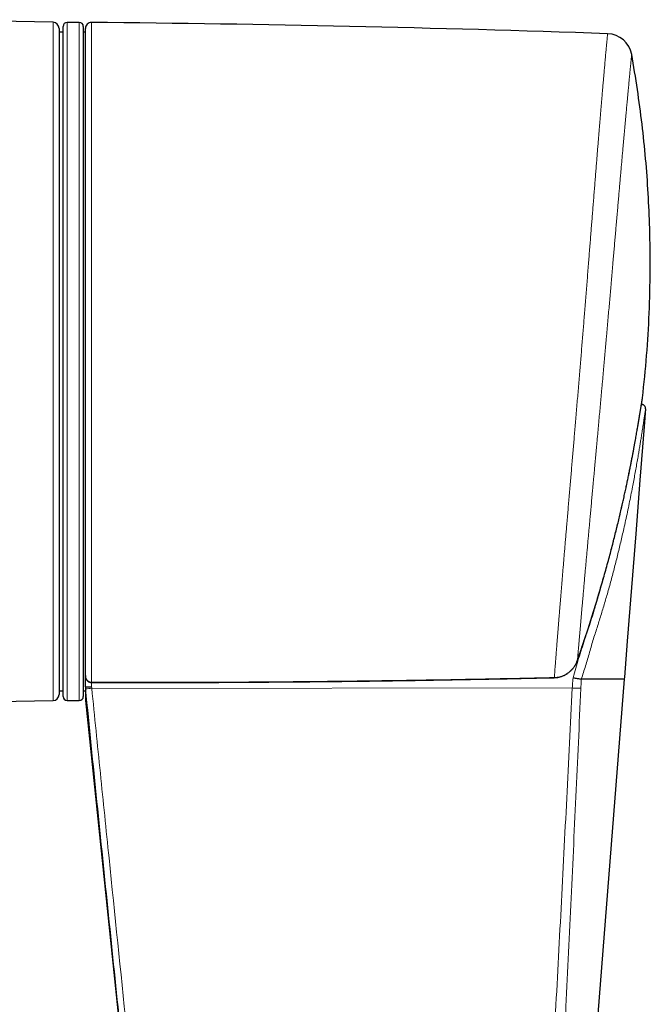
# Model space of a CAD drawing. Header units: millimetres. Extents: x 8 to 882, y 12 to 770.
# Tile 16 of 61: x 487 to 518, y 335 to 384. Entities that reach past the tile are written whole.
import ezdxf

# ---------------------------------------------------------------- set-up
doc = ezdxf.new("R2010")
doc.units = ezdxf.units.MM

msp = doc.modelspace()

# ---------------------------------------------------------------- linework, layer by layer
at = {"color": 7, "linetype": 'Continuous', "lineweight": 30}
for p, q in [((488.505, 383.871), (481.142, 384)), ((489.8, 383.866), (489.2, 383.866)), ((488.8, 383.571), (488.8, 350.661)), ((489, 383.384), (488.8, 383.384)), ((489, 367.116), (489, 383.666)), ((490, 383.666), (490, 350.566)), ((490.1, 383.384), (490, 383.384)), ((490.1, 351.596), (490.1, 383.564)), ((489, 350.566), (489, 367.116)), ((517.563, 364.99), (517.575, 364.989)), ((490.1, 351.034), (490.1, 351.591)), ((490.1, 351.034), (490.1, 351.541)), ((516.715, 351.423), (512.839, 302.258)), ((516.723, 351.524), (516.715, 351.423)), ((488.8, 350.849), (489, 350.849)), ((490, 350.849), (490.1, 350.849)), ((490.1, 351.034), (490.1, 350.366)), ((481.478, 350.239), (488.505, 350.361)), ((489.2, 350.366), (489.8, 350.366)), ((490.1, 350.366), (495.445, 299.3))]:
    msp.add_line(p, q, dxfattribs=at)
at = {"color": 252, "linetype": 'Continuous', "lineweight": 0}
for p, q in [((488.505, 367.116), (488.505, 383.871)), ((489.2, 383.866), (489.2, 367.116)), ((489.8, 350.366), (489.8, 383.866)), ((490.403, 383.864), (490.403, 351.266)), ((488.505, 350.361), (488.505, 367.116)), ((489.2, 367.116), (489.2, 350.366)), ((514.403, 352.35), (514.404, 352.35)), ((490.39, 351.266), (490.403, 351.266)), ((490.41, 351.255), (490.41, 351.044)), ((490.109, 350.943), (490.1, 351.036)), ((514.148, 350.984), (490.418, 350.966))]:
    msp.add_line(p, q, dxfattribs=at)
at = {"color": 7, "linetype": 'Continuous', "lineweight": 30, "flags": 128}
msp.add_lwpolyline([(517.767, 364.774), (517.698, 363.896), (517.489, 361.245), (517.28, 358.595), (517.071, 355.944), (516.862, 353.294), (516.758, 351.969), (516.723, 351.524)], dxfattribs=at)
at = {"color": 252, "linetype": 'Continuous', "lineweight": 0, "flags": 128}
for points in [[(513.261, 351.501), (513.26, 351.495), (513.259, 351.493)], [(490.41, 351.044), (490.414, 351.005), (490.416, 350.986), (490.418, 350.966), (490.418, 350.966)]]:
    msp.add_lwpolyline(points, dxfattribs=at)
at = {"color": 7, "linetype": 'Continuous', "lineweight": 30}
for centre, radius, start, end in [((488.5, 383.571), 0.3, 0, 89), ((489.2, 383.666), 0.2, 90, 180), ((489.8, 383.666), 0.2, 0, 90), ((490.4, 383.564), 0.3, 89.4827, 180), ((481.366, -616.972), 1000.876, 88.023035, 89.482671), ((515.851, 382.059), 1.25, 10.1132, 88.023), ((488.5, 350.661), 0.3, 271, 0), ((489.2, 350.566), 0.2, 180, 270), ((489.8, 350.566), 0.2, 270, 0)]:
    msp.add_arc(centre, radius, start, end, dxfattribs=at)
at = {"color": 252, "linetype": 'Continuous', "lineweight": 0}
for centre, radius, start, end in [((490.375, 351.264), 0.0144, 322.6178, 7.3908), ((490.388, 351.263), 0.0146, 325.9342, 10.0126), ((490, 354.408), 3.467, 271.8055, 276.9261)]:
    msp.add_arc(centre, radius, start, end, dxfattribs=at)
for points, knots in [([(513.261, 351.501), (513.264, 351.538), (513.269, 351.611), (513.278, 351.731), (513.288, 351.858), (513.297, 351.983), (513.306, 352.102), (513.315, 352.213), (513.324, 352.328), (513.334, 352.461), (513.346, 352.611), (513.359, 352.782), (513.373, 352.96), (513.388, 353.146), (513.403, 353.34), (513.419, 353.537), (513.435, 353.74), (513.451, 353.946), (513.469, 354.158), (513.486, 354.377), (513.505, 354.603), (513.522, 354.818), (513.539, 355.021), (513.554, 355.211), (513.57, 355.404), (513.588, 355.622), (513.608, 355.864), (513.63, 356.132), (513.653, 356.406), (513.676, 356.686), (513.7, 356.972), (513.724, 357.259), (513.748, 357.548), (513.773, 357.838), (513.798, 358.132), (513.823, 358.431), (513.849, 358.735), (513.876, 359.059), (513.905, 359.405), (513.936, 359.77), (513.967, 360.136), (513.999, 360.503), (514.03, 360.875), (514.062, 361.244), (514.093, 361.61), (514.124, 361.973), (514.155, 362.339), (514.186, 362.703), (514.217, 363.067), (514.248, 363.429), (514.279, 363.793), (514.311, 364.173), (514.345, 364.569), (514.379, 364.978), (514.414, 365.384), (514.448, 365.787), (514.482, 366.192), (514.515, 366.591), (514.548, 366.983), (514.579, 367.368), (514.611, 367.753), (514.642, 368.135), (514.673, 368.511), (514.703, 368.884), (514.733, 369.255), (514.764, 369.64), (514.795, 370.037), (514.828, 370.442), (514.86, 370.842), (514.891, 371.236), (514.922, 371.628), (514.952, 372.01), (514.982, 372.383), (515.011, 372.746), (515.039, 373.107), (515.067, 373.46), (515.095, 373.807), (515.122, 374.146), (515.148, 374.482), (515.176, 374.827), (515.204, 375.178), (515.232, 375.533), (515.26, 375.88), (515.287, 376.218), (515.314, 376.551), (515.34, 376.872), (515.365, 377.182), (515.389, 377.481), (515.413, 377.775), (515.436, 378.059), (515.459, 378.335), (515.481, 378.602), (515.502, 378.863), (515.524, 379.127), (515.547, 379.393), (515.569, 379.657), (515.59, 379.911), (515.611, 380.156), (515.631, 380.392), (515.65, 380.616), (515.668, 380.828), (515.686, 381.029), (515.702, 381.222), (515.718, 381.405), (515.734, 381.579), (515.748, 381.743), (515.762, 381.899), (515.776, 382.054), (515.789, 382.204), (515.803, 382.351), (515.815, 382.489), (515.827, 382.618), (515.838, 382.736), (515.848, 382.847), (515.858, 382.95), (515.867, 383.043), (515.875, 383.123), (515.88, 383.178), (515.884, 383.216), (515.887, 383.242), (515.889, 383.263), (515.891, 383.286), (515.893, 383.305), (515.894, 383.307), (515.894, 383.309)], [0, 0, 0, 0, 0.008118, 0.016236, 0.024371, 0.032506, 0.038561, 0.044615, 0.050677, 0.056739, 0.064654, 0.07257, 0.080485, 0.088437, 0.09639, 0.104342, 0.112001, 0.119661, 0.12732, 0.135013, 0.142706, 0.150399, 0.156452, 0.162505, 0.168565, 0.174626, 0.182539, 0.190452, 0.198365, 0.206315, 0.214266, 0.222215, 0.229872, 0.237529, 0.245185, 0.252875, 0.260566, 0.268255, 0.277208, 0.286167, 0.294884, 0.303602, 0.312341, 0.32108, 0.329361, 0.337642, 0.345941, 0.354241, 0.362284, 0.370327, 0.378387, 0.386447, 0.395438, 0.404434, 0.413189, 0.421944, 0.430721, 0.439497, 0.447814, 0.456131, 0.464466, 0.472802, 0.48088, 0.488959, 0.497054, 0.50515, 0.514156, 0.523168, 0.531938, 0.540707, 0.549499, 0.558291, 0.566622, 0.574954, 0.583305, 0.591655, 0.599749, 0.607842, 0.615953, 0.624064, 0.633053, 0.642049, 0.650802, 0.659556, 0.668331, 0.677107, 0.685423, 0.69374, 0.702075, 0.71041, 0.718489, 0.726568, 0.734664, 0.74276, 0.751727, 0.7607, 0.769432, 0.778163, 0.786917, 0.795671, 0.803966, 0.812262, 0.820577, 0.828891, 0.83695, 0.845009, 0.853085, 0.861161, 0.8701, 0.879044, 0.888239, 0.897434, 0.906655, 0.915876, 0.926131, 0.936385, 0.946675, 0.956965, 0.962517, 0.968069, 0.973627, 0.979185, 0.989588, 1, 1, 1, 1]), ([(517.081, 382.279), (517.081, 382.278), (517.081, 382.275), (517.079, 382.256), (517.076, 382.234), (517.074, 382.211), (517.071, 382.183), (517.067, 382.147), (517.062, 382.099), (517.056, 382.037), (517.049, 381.966), (517.042, 381.894), (517.035, 381.822), (517.028, 381.755), (517.021, 381.682), (517.013, 381.594), (517.002, 381.487), (516.99, 381.359), (516.977, 381.222), (516.965, 381.091), (516.953, 380.97), (516.943, 380.861), (516.932, 380.747), (516.92, 380.614), (516.905, 380.459), (516.888, 380.279), (516.871, 380.091), (516.855, 379.914), (516.839, 379.749), (516.826, 379.599), (516.812, 379.444), (516.795, 379.263), (516.776, 379.054), (516.754, 378.813), (516.732, 378.564), (516.711, 378.335), (516.693, 378.128), (516.676, 377.946), (516.66, 377.76), (516.64, 377.545), (516.619, 377.3), (516.594, 377.023), (516.569, 376.74), (516.546, 376.477), (516.525, 376.237), (516.506, 376.022), (516.487, 375.803), (516.464, 375.55), (516.439, 375.261), (516.411, 374.934), (516.382, 374.601), (516.355, 374.299), (516.332, 374.029), (516.311, 373.793), (516.291, 373.555), (516.267, 373.282), (516.24, 372.974), (516.21, 372.63), (516.18, 372.282), (516.152, 371.963), (516.127, 371.675), (516.105, 371.417), (516.082, 371.158), (516.057, 370.859), (516.027, 370.521), (515.994, 370.143), (515.961, 369.762), (515.931, 369.42), (515.905, 369.117), (515.882, 368.854), (515.858, 368.591), (515.832, 368.291), (515.802, 367.956), (515.769, 367.584), (515.736, 367.211), (515.706, 366.873), (515.679, 366.568), (515.654, 366.298), (515.63, 366.028), (515.602, 365.719), (515.571, 365.372), (515.536, 364.986), (515.501, 364.602), (515.469, 364.26), (515.442, 363.96), (515.419, 363.702), (515.395, 363.445), (515.369, 363.155), (515.339, 362.832), (515.307, 362.476), (515.275, 362.124), (515.246, 361.806), (515.22, 361.522), (515.197, 361.272), (515.175, 361.024), (515.149, 360.742), (515.12, 360.427), (515.089, 360.081), (515.058, 359.739), (515.029, 359.422), (515.002, 359.13), (514.978, 358.862), (514.954, 358.597), (514.929, 358.325), (514.904, 358.046), (514.878, 357.761), (514.853, 357.481), (514.828, 357.205), (514.804, 356.934), (514.778, 356.648), (514.751, 356.349), (514.724, 356.038), (514.697, 355.736), (514.673, 355.47), (514.653, 355.238), (514.635, 355.039), (514.618, 354.844), (514.601, 354.646), (514.583, 354.446), (514.566, 354.245), (514.549, 354.05), (514.533, 353.863), (514.517, 353.682), (514.501, 353.494), (514.484, 353.303), (514.468, 353.11), (514.452, 352.929), (514.439, 352.776), (514.429, 352.648), (514.42, 352.543), (514.411, 352.443), (514.406, 352.381), (514.403, 352.35)], [0, 0, 0, 0, 0.010477, 0.020964, 0.027028, 0.033092, 0.039163, 0.045235, 0.053751, 0.062267, 0.070803, 0.079339, 0.085521, 0.091702, 0.097891, 0.104081, 0.112955, 0.121829, 0.130726, 0.139623, 0.145699, 0.151775, 0.157858, 0.163942, 0.172474, 0.181006, 0.189558, 0.19811, 0.2043, 0.210491, 0.216689, 0.222886, 0.231767, 0.240647, 0.249549, 0.258452, 0.264543, 0.270634, 0.276732, 0.28283, 0.291383, 0.299936, 0.308508, 0.317081, 0.323285, 0.32949, 0.335701, 0.341913, 0.350812, 0.35971, 0.368631, 0.377551, 0.383663, 0.389774, 0.395893, 0.402011, 0.410593, 0.419174, 0.427776, 0.436377, 0.442604, 0.448832, 0.455067, 0.461302, 0.470237, 0.479172, 0.48813, 0.497089, 0.503197, 0.509306, 0.515421, 0.521537, 0.530115, 0.538694, 0.547293, 0.555892, 0.562119, 0.568347, 0.574583, 0.580819, 0.589761, 0.598703, 0.607669, 0.616635, 0.622709, 0.628784, 0.634866, 0.640947, 0.649477, 0.658007, 0.666557, 0.675107, 0.681296, 0.687484, 0.69368, 0.699876, 0.708754, 0.717631, 0.726531, 0.73543, 0.742669, 0.749907, 0.757158, 0.764408, 0.772558, 0.780709, 0.788859, 0.797047, 0.805237, 0.813426, 0.823485, 0.833545, 0.843637, 0.85373, 0.860971, 0.868212, 0.875466, 0.882719, 0.890873, 0.899028, 0.907182, 0.915376, 0.92357, 0.931763, 0.941831, 0.951899, 0.962001, 0.972102, 0.979071, 0.98604, 0.99302, 1, 1, 1, 1]), ([(514.403, 352.35), (514.461, 352.518), (514.576, 352.853), (514.715, 353.27), (514.824, 353.599), (514.903, 353.84), (515.034, 354.243), (515.18, 354.708), (515.341, 355.233), (515.469, 355.657), (515.594, 356.082), (515.714, 356.503), (515.83, 356.918), (515.943, 357.328), (516.052, 357.739), (516.155, 358.132), (516.25, 358.506), (516.339, 358.863), (516.425, 359.219), (516.518, 359.609), (516.616, 360.034), (516.705, 360.432), (516.786, 360.801), (516.857, 361.139), (516.933, 361.504), (517.007, 361.868), (517.066, 362.172), (517.113, 362.416), (517.148, 362.602), (517.183, 362.789), (517.217, 362.971), (517.248, 363.143), (517.278, 363.307), (517.306, 363.469), (517.337, 363.646), (517.371, 363.837), (517.405, 364.041), (517.433, 364.204), (517.454, 364.33), (517.469, 364.422), (517.484, 364.512), (517.498, 364.599), (517.512, 364.683), (517.525, 364.763), (517.538, 364.839), (517.549, 364.909), (517.56, 364.975), (517.57, 365.035), (517.579, 365.09), (517.587, 365.14), (517.594, 365.184), (517.6, 365.222), (517.606, 365.254), (517.61, 365.28), (517.613, 365.299), (517.615, 365.313), (517.617, 365.32), (517.617, 365.322), (517.617, 365.322)], [0, 0, 0, 0, 0.03491, 0.069823, 0.08653, 0.103239, 0.119948, 0.170097, 0.199265, 0.228434, 0.257613, 0.286792, 0.314872, 0.342953, 0.371047, 0.399142, 0.423502, 0.447861, 0.472237, 0.496612, 0.528048, 0.559497, 0.578602, 0.604359, 0.629538, 0.654733, 0.680738, 0.693756, 0.706775, 0.720508, 0.734248, 0.74642, 0.758592, 0.770798, 0.783005, 0.799377, 0.815785, 0.83216, 0.840461, 0.848762, 0.857101, 0.86544, 0.873834, 0.882228, 0.890687, 0.899147, 0.907486, 0.915825, 0.924242, 0.93266, 0.941171, 0.949682, 0.958281, 0.966879, 0.975119, 0.983374, 0.99168, 1, 1, 1, 1]), ([(517.575, 364.989), (517.573, 364.989), (517.57, 364.987), (517.564, 364.97), (517.558, 364.954), (517.554, 364.938), (517.554, 364.936)], [0, 0, 0, 0, 0.310856, 0.622373, 0.931986, 1, 1, 1, 1]), ([(514.592, 351.422), (514.628, 351.532), (514.699, 351.751), (514.802, 352.081), (514.902, 352.412), (515, 352.745), (515.097, 353.077), (515.192, 353.408), (515.329, 353.827), (515.489, 354.341), (515.678, 354.949), (515.862, 355.574), (516.041, 356.214), (516.216, 356.871), (516.382, 357.528), (516.541, 358.186), (516.674, 358.763), (516.784, 359.26), (516.873, 359.676), (516.96, 360.091), (517.043, 360.504), (517.117, 360.885), (517.183, 361.235), (517.242, 361.552), (517.299, 361.867), (517.354, 362.177), (517.403, 362.463), (517.447, 362.724), (517.486, 362.961), (517.523, 363.192), (517.557, 363.402), (517.586, 363.588), (517.612, 363.753), (517.636, 363.91), (517.658, 364.054), (517.678, 364.185), (517.696, 364.301), (517.712, 364.407), (517.726, 364.5), (517.737, 364.576), (517.747, 364.637), (517.754, 364.684), (517.759, 364.721), (517.764, 364.748), (517.767, 364.767), (517.767, 364.771), (517.767, 364.774)], [0, 0, 0, 0, 0.022757, 0.04546, 0.068235, 0.091048, 0.113876, 0.136524, 0.158901, 0.200908, 0.242892, 0.284853, 0.329778, 0.374676, 0.419558, 0.464404, 0.509167, 0.537611, 0.566042, 0.594435, 0.62276, 0.650996, 0.673109, 0.695155, 0.717129, 0.73903, 0.760865, 0.778206, 0.795541, 0.81285, 0.830066, 0.84349, 0.856803, 0.870053, 0.883233, 0.89508, 0.906737, 0.91835, 0.929995, 0.941562, 0.951121, 0.960656, 0.970252, 0.97999, 0.989782, 1, 1, 1, 1]), ([(515.704, 356.465), (515.656, 356.296), (515.554, 355.928), (515.39, 355.362), (515.225, 354.81), (515.069, 354.302), (514.911, 353.838), (514.758, 353.371), (514.611, 352.901), (514.462, 352.433), (514.317, 351.964), (514.23, 351.648), (514.186, 351.49)], [0, 0, 0, 0, 0.101708, 0.220983, 0.340174, 0.434016, 0.527691, 0.622726, 0.717194, 0.811349, 0.90557, 1, 1, 1, 1]), ([(513.261, 351.501), (513.306, 351.504), (513.396, 351.509), (513.53, 351.536), (513.659, 351.576), (513.783, 351.631), (513.899, 351.698), (514.009, 351.778), (514.109, 351.871), (514.2, 351.974), (514.271, 352.075), (514.326, 352.171), (514.369, 352.259), (514.392, 352.32), (514.403, 352.35)], [0, 0, 0, 0, 0.089288, 0.178859, 0.268151, 0.357131, 0.446385, 0.535376, 0.625645, 0.716184, 0.806468, 0.870947, 0.935518, 1, 1, 1, 1]), ([(490.1, 351.596), (490.1, 351.595), (490.1, 351.583), (490.101, 351.559), (490.106, 351.531), (490.111, 351.507), (490.116, 351.49), (490.121, 351.475), (490.131, 351.449), (490.15, 351.411), (490.181, 351.368), (490.218, 351.332), (490.253, 351.307), (490.287, 351.289), (490.319, 351.277), (490.353, 351.269), (490.377, 351.267), (490.39, 351.266)], [0, 0, 0, 0, 0.0072902, 0.0763998, 0.1460948, 0.1864217, 0.2268675, 0.2560464, 0.2852718, 0.3995631, 0.5170687, 0.615094, 0.7155776, 0.7827204, 0.8507662, 0.9247225, 1, 1, 1, 1]), ([(490.403, 351.266), (491.616, 351.264), (494.044, 351.261), (497.121, 351.273), (499.632, 351.29), (501.579, 351.307), (503.526, 351.329), (505.473, 351.355), (507.42, 351.385), (509.367, 351.42), (511.314, 351.458), (512.612, 351.487), (513.261, 351.501)], [0, 0, 0, 0, 0.159284, 0.318569, 0.403744, 0.488919, 0.574095, 0.659272, 0.744453, 0.829634, 0.914817, 1, 1, 1, 1]), ([(514.186, 351.49), (514.178, 351.406), (514.163, 351.237), (514.153, 351.068), (514.148, 350.984)], [0, 0, 0, 0, 0.500128, 1, 1, 1, 1]), ([(514.573, 350.965), (514.576, 351.041), (514.582, 351.194), (514.584, 351.347), (514.585, 351.423)], [0, 0, 0, 0, 0.499889, 1, 1, 1, 1]), ([(495.372, 300.083), (495.075, 302.924), (494.482, 308.607), (493.593, 317.131), (492.706, 325.655), (491.924, 333.2), (491.245, 339.767), (490.671, 345.354), (490.297, 349.08), (490.109, 350.943)], [0, 0, 0, 0, 0.167613, 0.335226, 0.502839, 0.670451, 0.780301, 0.890151, 1, 1, 1, 1]), ([(490.418, 350.966), (490.418, 350.966), (490.558, 349.569), (490.84, 346.775), (491.41, 341.187), (492.136, 334.156), (493.015, 325.679), (494.198, 314.314), (495.087, 305.79), (495.68, 300.107)], [0, 0, 0, 0, 0.000001, 0.082385, 0.164769, 0.329538, 0.497154, 0.664769, 1, 1, 1, 1]), ([(514.148, 350.984), (514.056, 349.168), (513.874, 345.536), (513.595, 340.089), (513.306, 334.642), (513.006, 329.195), (512.664, 323.188), (512.281, 316.619), (511.867, 309.488), (511.593, 304.733), (511.456, 302.356)], [0, 0, 0, 0, 0.112003, 0.224002, 0.335997, 0.447993, 0.559991, 0.706659, 0.853329, 1, 1, 1, 1]), ([(512.132, 302.326), (512.229, 304.141), (512.425, 307.772), (512.715, 313.218), (513.003, 318.665), (513.286, 324.112), (513.559, 329.527), (513.822, 334.91), (514.077, 340.262), (514.325, 345.614), (514.49, 349.181), (514.573, 350.965)], [0, 0, 0, 0, 0.111991, 0.223983, 0.335977, 0.447978, 0.559986, 0.669996, 0.780004, 0.890006, 1, 1, 1, 1]), ([(514.148, 350.984), (514.173, 350.983), (514.223, 350.98), (514.298, 350.977), (514.371, 350.973), (514.442, 350.97), (514.51, 350.968), (514.552, 350.966), (514.573, 350.965)], [0, 0, 0, 0, 0.165418, 0.33233, 0.5, 0.66767, 0.834582, 1, 1, 1, 1])]:
    msp.add_open_spline(points, degree=3, knots=knots, dxfattribs=at)
at = {"color": 7, "linetype": 'Continuous', "lineweight": 30}
for points, knots in [([(517.617, 365.322), (517.689, 366.017), (517.834, 367.407), (517.956, 369.501), (518.009, 371.601), (517.985, 373.572), (517.904, 375.413), (517.779, 377.124), (517.6, 378.84), (517.373, 380.56), (517.179, 381.705), (517.081, 382.279)], [0, 0, 0, 0, 0.123074, 0.246189, 0.369505, 0.493182, 0.593485, 0.694219, 0.795482, 0.897377, 1, 1, 1, 1]), ([(514.404, 352.35), (514.452, 352.489), (514.535, 352.731), (514.641, 353.044), (514.72, 353.283), (514.785, 353.479), (514.847, 353.667), (514.934, 353.934), (515.046, 354.281), (515.179, 354.704), (515.307, 355.118), (515.43, 355.525), (515.549, 355.925), (515.662, 356.318), (515.772, 356.705), (515.877, 357.085), (515.978, 357.457), (516.073, 357.817), (516.164, 358.164), (516.249, 358.498), (516.329, 358.822), (516.406, 359.137), (516.479, 359.443), (516.549, 359.741), (516.613, 360.021), (516.674, 360.291), (516.731, 360.55), (516.787, 360.806), (516.839, 361.051), (516.889, 361.287), (516.936, 361.515), (516.98, 361.735), (517.021, 361.941), (517.06, 362.137), (517.096, 362.323), (517.131, 362.506), (517.164, 362.681), (517.194, 362.847), (517.224, 363.007), (517.252, 363.16), (517.278, 363.307), (517.303, 363.446), (517.326, 363.578), (517.348, 363.704), (517.369, 363.825), (517.388, 363.936), (517.405, 364.041), (517.422, 364.14), (517.438, 364.237), (517.454, 364.329), (517.468, 364.416), (517.482, 364.499), (517.495, 364.577), (517.507, 364.649), (517.518, 364.717), (517.528, 364.781), (517.538, 364.841), (517.548, 364.898), (517.556, 364.95), (517.564, 364.999), (517.571, 365.043), (517.578, 365.084), (517.584, 365.122), (517.59, 365.156), (517.595, 365.188), (517.599, 365.215), (517.603, 365.239), (517.607, 365.26), (517.61, 365.276), (517.612, 365.289), (517.613, 365.298), (517.614, 365.305), (517.615, 365.309), (517.616, 365.315), (517.617, 365.319), (517.617, 365.323), (517.617, 365.323)], [0, 0, 0, 0, 0.028937, 0.050443, 0.065236, 0.078467, 0.091125, 0.104328, 0.133994, 0.163156, 0.191726, 0.219733, 0.247208, 0.274181, 0.30068, 0.326732, 0.352367, 0.376983, 0.400663, 0.423521, 0.445657, 0.467154, 0.488082, 0.508502, 0.528465, 0.545793, 0.564176, 0.581812, 0.59877, 0.615124, 0.630934, 0.646255, 0.661309, 0.674185, 0.687826, 0.700856, 0.713352, 0.725387, 0.737024, 0.748311, 0.759284, 0.769784, 0.779877, 0.789629, 0.799092, 0.808307, 0.816294, 0.824756, 0.833024, 0.841088, 0.848949, 0.856608, 0.864071, 0.871234, 0.878204, 0.885108, 0.89193, 0.898655, 0.905273, 0.911774, 0.918153, 0.924459, 0.930888, 0.9373, 0.943696, 0.950073, 0.956432, 0.962768, 0.969072, 0.975321, 0.981352, 0.988019, 0.993259, 0.996909, 0.999658, 1, 1, 1, 1]), ([(517.767, 364.774), (517.768, 364.79), (517.768, 364.823), (517.753, 364.871), (517.729, 364.912), (517.698, 364.944), (517.664, 364.966), (517.632, 364.98), (517.602, 364.987), (517.584, 364.989), (517.575, 364.989)], [0, 0, 0, 0, 0.153105, 0.306496, 0.454504, 0.592328, 0.716725, 0.826129, 0.920331, 1, 1, 1, 1]), ([(513.259, 351.494), (513.272, 351.494), (513.307, 351.495), (513.363, 351.5), (513.429, 351.509), (513.493, 351.521), (513.557, 351.537), (513.621, 351.557), (513.683, 351.58), (513.744, 351.607), (513.804, 351.637), (513.862, 351.67), (513.919, 351.707), (513.973, 351.747), (514.025, 351.789), (514.075, 351.834), (514.123, 351.882), (514.168, 351.933), (514.21, 351.986), (514.25, 352.042), (514.287, 352.1), (514.321, 352.16), (514.353, 352.221), (514.38, 352.285), (514.397, 352.328), (514.404, 352.35), (514.404, 352.35)], [0, 0, 0, 0, 0.024647, 0.06824, 0.111762, 0.155162, 0.198391, 0.241805, 0.285458, 0.329316, 0.373341, 0.417489, 0.461715, 0.505966, 0.550056, 0.594062, 0.638429, 0.683007, 0.727795, 0.772783, 0.817956, 0.863291, 0.908761, 0.954164, 0.999875, 1, 1, 1, 1]), ([(490.1, 351.596), (490.1, 351.587), (490.101, 351.564), (490.105, 351.529), (490.113, 351.493), (490.124, 351.459), (490.137, 351.429), (490.153, 351.4), (490.171, 351.374), (490.191, 351.349), (490.212, 351.328), (490.236, 351.309), (490.261, 351.292), (490.288, 351.279), (490.317, 351.267), (490.346, 351.26), (490.37, 351.256), (490.383, 351.256), (490.387, 351.256)], [0, 0, 0, 0, 0.060065, 0.141851, 0.222767, 0.293271, 0.361929, 0.429221, 0.493746, 0.556691, 0.618613, 0.679235, 0.739275, 0.798512, 0.857484, 0.921402, 0.979646, 1, 1, 1, 1]), ([(490.387, 351.256), (490.389, 351.255), (490.393, 351.255), (490.398, 351.255), (490.4, 351.255)], [0, 0, 0, 0, 0.4786825, 1, 1, 1, 1]), ([(490.4, 351.255), (490.925, 351.254), (492.047, 351.252), (493.768, 351.253), (495.564, 351.257), (497.363, 351.265), (499.164, 351.277), (500.968, 351.292), (502.775, 351.311), (504.584, 351.333), (506.395, 351.36), (508.209, 351.39), (510.026, 351.423), (511.71, 351.458), (512.788, 351.482), (513.259, 351.493)], [0, 0, 0, 0, 0.068823, 0.147281, 0.225851, 0.304533, 0.383327, 0.462235, 0.541256, 0.620392, 0.699643, 0.779009, 0.858492, 0.938091, 1, 1, 1, 1]), ([(514.186, 351.489), (514.222, 351.483), (514.293, 351.471), (514.397, 351.454), (514.498, 351.437), (514.558, 351.428), (514.589, 351.423)], [0, 0, 0, 0, 0.247799, 0.498727, 0.750304, 1, 1, 1, 1]), ([(516.715, 351.423), (516.711, 351.423), (516.704, 351.423), (516.647, 351.423), (516.558, 351.423), (516.431, 351.423), (516.271, 351.423), (516.078, 351.423), (515.852, 351.423), (515.597, 351.423), (515.303, 351.423), (514.97, 351.423), (514.717, 351.423), (514.59, 351.423)], [0, 0, 0, 0, 0.089092, 0.178184, 0.267274, 0.356365, 0.445458, 0.53455, 0.623643, 0.712736, 0.801827, 0.900912, 1, 1, 1, 1]), ([(490.1, 351.036), (490.101, 351.035), (490.104, 351.035), (490.119, 351.034), (490.141, 351.034), (490.17, 351.035), (490.206, 351.036), (490.248, 351.037), (490.294, 351.039), (490.335, 351.041), (490.371, 351.042), (490.394, 351.043), (490.407, 351.044), (490.41, 351.044)], [0, 0, 0, 0, 0.105444, 0.213948, 0.319391, 0.42789, 0.533393, 0.64195, 0.747577, 0.85626, 0.916211, 0.976701, 1, 1, 1, 1]), ([(490.1, 351.036), (490.1, 351.036), (490.1, 351.036), (490.1, 351.035), (490.1, 351.035), (490.1, 351.034), (490.1, 351.034)], [0, 0, 0, 0, 0.246212, 0.493955, 0.746256, 1, 1, 1, 1])]:
    msp.add_open_spline(points, degree=3, knots=knots, dxfattribs=at)

doc.saveas('drawing.dxf')
